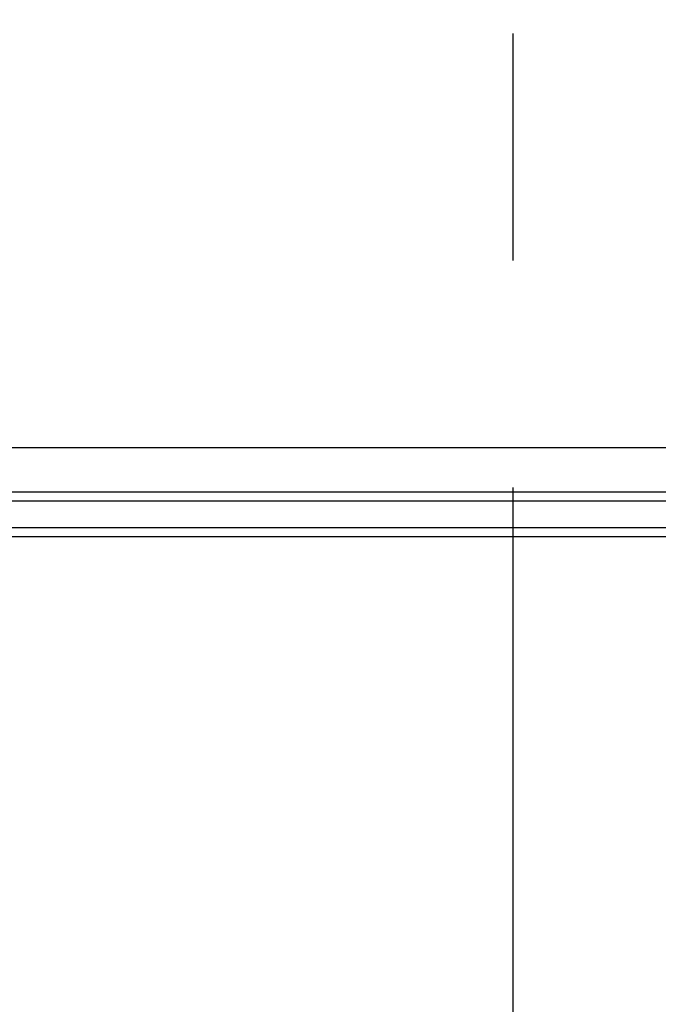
# Model space of a CAD drawing. Header units: millimetres. Extents: x -3528 to 120637, y -30575 to 25397.
# Tile 16 of 24: x 111121 to 112906, y -12618 to -9864. Entities that reach past the tile are written whole.
import ezdxf

# ---------------------------------------------------------------- set-up
doc = ezdxf.new("R2010")
doc.units = ezdxf.units.MM
doc.header["$LTSCALE"] = 100
doc.header["$MEASUREMENT"] = 0
doc.linetypes.add('CENTER', pattern=[50.8, 31.75, -6.35, 6.35, -6.35])
doc.layers.add('AL22----_BINNENWAND', color=2, linetype='CONTINUOUS')
doc.layers.add('BL$7----_STRAMIEN', color=8, linetype='CONTINUOUS')

msp = doc.modelspace()

# ---------------------------------------------------------------- linework, layer by layer
at = {"layer": 'AL22----_BINNENWAND'}
for p, q in [((114125, -11185), (108950, -11185)), ((114125, -11210), (108950, -11210)), ((114125, -11285), (108950, -11285)), ((114125, -11310), (108950, -11310))]:
    msp.add_line(p, q, dxfattribs=at)
at = {"layer": 'BL$7----_STRAMIEN', "linetype": 'CENTER'}
for p, q in [((112500, 24388.1), (112500, -24827)), ((90000, -11060.1), (119627.7, -11060.1))]:
    msp.add_line(p, q, dxfattribs=at)

doc.saveas('drawing.dxf')
